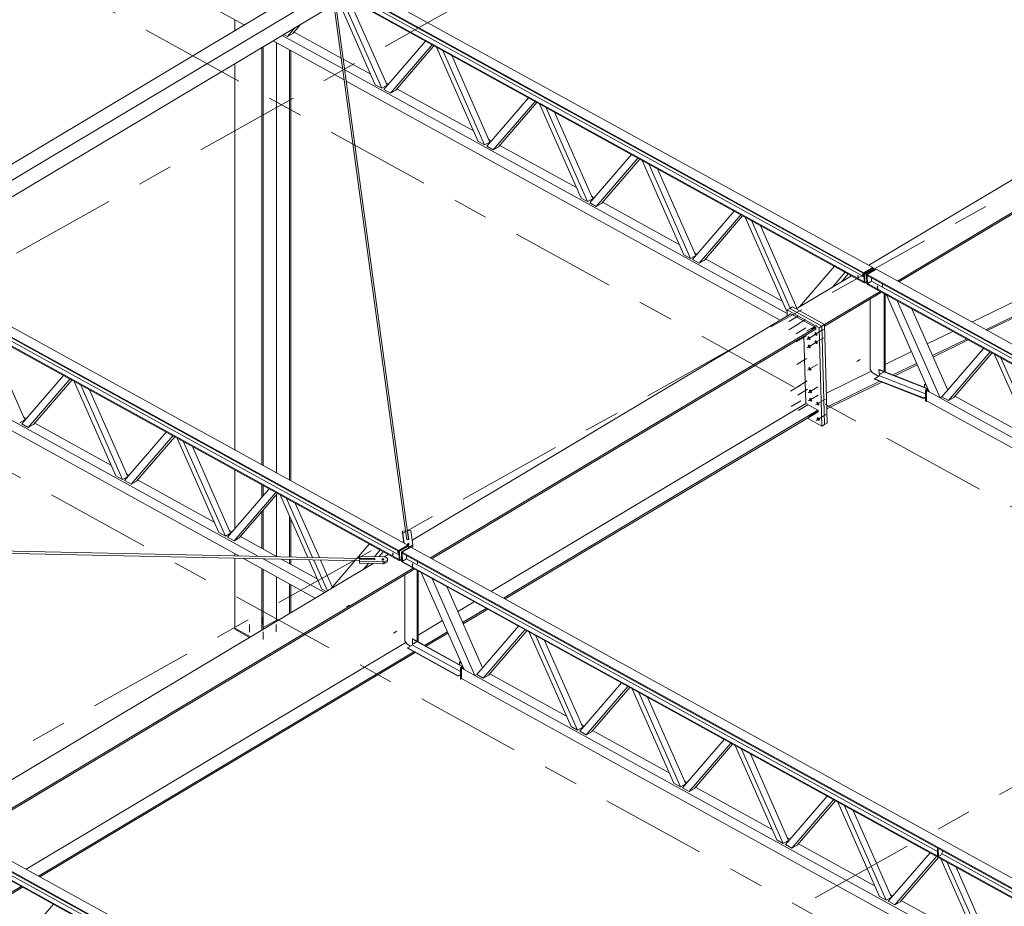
# Model space of a CAD drawing. Header units: millimetres. Extents: x -260 to 160, y -50 to 247.
# Tile 25 of 74: x -165 to -137, y 137 to 162. Entities that reach past the tile are written whole.
import ezdxf

# ---------------------------------------------------------------- set-up
doc = ezdxf.new("R2010")
doc.units = ezdxf.units.MM
for name, pattern in [('XKITLINE00', [0]), ('XKITLINE02', [4, 2, -2]), ('XKITLINE03', [6, 3, -1, 1, -1])]:
    doc.linetypes.add(name, pattern=pattern)
for name, color, linetype, lineweight in [('Element', 2, 'Continuous', 0), ('Spoina', 1, 'Continuous', 0), ('Śruba', 3, 'Continuous', 0)]:
    doc.layers.add(name, color=color, linetype=linetype, lineweight=lineweight)

msp = doc.modelspace()

# ---------------------------------------------------------------- hatches: boundary and pattern name
at = {"layer": 'Śruba'}
for points in [[(-140.836, 155.037), (-140.841, 155.038), (-140.845, 155.039), (-140.849, 155.041), (-140.852, 155.043), (-140.855, 155.045), (-140.856, 155.048), (-140.857, 155.051), (-140.857, 155.053), (-140.855, 155.056), (-140.853, 155.059), (-140.85, 155.061), (-140.846, 155.063), (-140.842, 155.064), (-140.837, 155.065), (-140.832, 155.066), (-140.827, 155.066), (-140.823, 155.065), (-140.818, 155.064), (-140.815, 155.062), (-140.811, 155.06), (-140.809, 155.057), (-140.807, 155.055), (-140.807, 155.052), (-140.807, 155.049), (-140.809, 155.046), (-140.811, 155.044), (-140.814, 155.042), (-140.818, 155.04), (-140.822, 155.038), (-140.827, 155.037), (-140.832, 155.037)], [(-140.278, 154.73), (-140.283, 154.731), (-140.287, 154.732), (-140.291, 154.733), (-140.294, 154.735), (-140.297, 154.738), (-140.298, 154.741), (-140.299, 154.743), (-140.299, 154.746), (-140.297, 154.749), (-140.295, 154.751), (-140.292, 154.754), (-140.288, 154.756), (-140.284, 154.757), (-140.279, 154.758), (-140.274, 154.758), (-140.269, 154.758), (-140.265, 154.758), (-140.26, 154.756), (-140.257, 154.755), (-140.253, 154.753), (-140.251, 154.75), (-140.249, 154.747), (-140.249, 154.745), (-140.249, 154.742), (-140.251, 154.739), (-140.253, 154.737), (-140.256, 154.734), (-140.26, 154.732), (-140.264, 154.731), (-140.269, 154.73), (-140.274, 154.73)], [(-141.99, 153.418), (-141.986, 153.408), (-141.983, 153.398), (-141.982, 153.388), (-141.983, 153.38), (-141.985, 153.372), (-141.989, 153.366), (-141.994, 153.362), (-142, 153.36), (-142.007, 153.36), (-142.014, 153.361), (-142.022, 153.365), (-142.03, 153.37), (-142.038, 153.377), (-142.045, 153.385), (-142.051, 153.395), (-142.056, 153.404), (-142.06, 153.415), (-142.062, 153.425), (-142.063, 153.434), (-142.063, 153.443), (-142.061, 153.45), (-142.057, 153.456), (-142.052, 153.46), (-142.046, 153.463), (-142.039, 153.463), (-142.032, 153.461), (-142.024, 153.458), (-142.016, 153.453), (-142.008, 153.446), (-142.001, 153.437), (-141.995, 153.428)], [(-142.186, 153.296), (-142.182, 153.286), (-142.18, 153.276), (-142.179, 153.266), (-142.179, 153.258), (-142.182, 153.25), (-142.185, 153.244), (-142.19, 153.24), (-142.196, 153.238), (-142.203, 153.237), (-142.211, 153.239), (-142.219, 153.243), (-142.227, 153.248), (-142.234, 153.255), (-142.241, 153.263), (-142.248, 153.272), (-142.253, 153.282), (-142.257, 153.292), (-142.259, 153.302), (-142.26, 153.312), (-142.259, 153.321), (-142.257, 153.328), (-142.254, 153.334), (-142.249, 153.338), (-142.243, 153.341), (-142.236, 153.341), (-142.228, 153.339), (-142.22, 153.336), (-142.212, 153.33), (-142.205, 153.323), (-142.198, 153.315), (-142.191, 153.306)], [(-141.983, 153.184), (-141.979, 153.174), (-141.977, 153.164), (-141.976, 153.155), (-141.977, 153.146), (-141.979, 153.138), (-141.982, 153.133), (-141.987, 153.128), (-141.993, 153.126), (-142, 153.126), (-142.008, 153.127), (-142.016, 153.131), (-142.024, 153.136), (-142.031, 153.143), (-142.038, 153.151), (-142.045, 153.161), (-142.05, 153.17), (-142.054, 153.181), (-142.056, 153.191), (-142.057, 153.2), (-142.057, 153.209), (-142.054, 153.216), (-142.051, 153.222), (-142.046, 153.226), (-142.04, 153.229), (-142.033, 153.229), (-142.025, 153.227), (-142.017, 153.224), (-142.009, 153.219), (-142.002, 153.212), (-141.995, 153.203), (-141.988, 153.194)], [(-142.18, 153.062), (-142.176, 153.052), (-142.174, 153.042), (-142.173, 153.032), (-142.173, 153.024), (-142.175, 153.016), (-142.179, 153.01), (-142.184, 153.006), (-142.19, 153.004), (-142.197, 153.003), (-142.204, 153.005), (-142.212, 153.009), (-142.22, 153.014), (-142.228, 153.021), (-142.235, 153.029), (-142.241, 153.038), (-142.246, 153.048), (-142.25, 153.058), (-142.253, 153.068), (-142.254, 153.078), (-142.253, 153.087), (-142.251, 153.094), (-142.247, 153.1), (-142.242, 153.104), (-142.236, 153.107), (-142.229, 153.107), (-142.222, 153.105), (-142.214, 153.102), (-142.206, 153.096), (-142.198, 153.089), (-142.191, 153.081), (-142.185, 153.072)], [(-142.163, 152.425), (-142.159, 152.415), (-142.156, 152.404), (-142.155, 152.395), (-142.156, 152.386), (-142.158, 152.379), (-142.162, 152.373), (-142.167, 152.369), (-142.173, 152.366), (-142.18, 152.366), (-142.187, 152.368), (-142.195, 152.371), (-142.203, 152.377), (-142.211, 152.383), (-142.218, 152.392), (-142.224, 152.401), (-142.229, 152.411), (-142.233, 152.421), (-142.236, 152.431), (-142.237, 152.441), (-142.236, 152.449), (-142.234, 152.457), (-142.23, 152.463), (-142.225, 152.467), (-142.219, 152.469), (-142.212, 152.47), (-142.205, 152.468), (-142.197, 152.464), (-142.189, 152.459), (-142.181, 152.452), (-142.174, 152.444), (-142.168, 152.435)], [(-140.16, 152.286), (-140.158, 152.281), (-140.157, 152.277), (-140.157, 152.272), (-140.158, 152.269), (-140.159, 152.265), (-140.16, 152.263), (-140.163, 152.261), (-140.165, 152.26), (-140.169, 152.26), (-140.172, 152.261), (-140.175, 152.262), (-140.179, 152.265), (-140.182, 152.268), (-140.185, 152.271), (-140.188, 152.275), (-140.19, 152.28), (-140.192, 152.284), (-140.192, 152.289), (-140.193, 152.293), (-140.192, 152.297), (-140.191, 152.3), (-140.189, 152.303), (-140.187, 152.305), (-140.184, 152.305), (-140.181, 152.306), (-140.178, 152.305), (-140.174, 152.303), (-140.171, 152.301), (-140.168, 152.298), (-140.165, 152.294), (-140.162, 152.29)], [(-142.146, 151.787), (-142.142, 151.777), (-142.139, 151.767), (-142.138, 151.758), (-142.139, 151.749), (-142.141, 151.741), (-142.145, 151.735), (-142.15, 151.731), (-142.156, 151.729), (-142.163, 151.729), (-142.17, 151.73), (-142.178, 151.734), (-142.186, 151.739), (-142.194, 151.746), (-142.201, 151.754), (-142.207, 151.764), (-142.212, 151.773), (-142.216, 151.784), (-142.219, 151.794), (-142.219, 151.803), (-142.219, 151.812), (-142.217, 151.819), (-142.213, 151.825), (-142.208, 151.829), (-142.202, 151.832), (-142.195, 151.832), (-142.188, 151.83), (-142.18, 151.827), (-142.172, 151.822), (-142.164, 151.815), (-142.157, 151.806), (-142.151, 151.797)], [(-138.872, 151.781), (-138.87, 151.776), (-138.869, 151.772), (-138.869, 151.768), (-138.869, 151.764), (-138.871, 151.761), (-138.872, 151.758), (-138.875, 151.756), (-138.877, 151.755), (-138.88, 151.755), (-138.884, 151.756), (-138.887, 151.758), (-138.891, 151.76), (-138.894, 151.763), (-138.897, 151.767), (-138.9, 151.771), (-138.902, 151.775), (-138.903, 151.78), (-138.904, 151.784), (-138.905, 151.788), (-138.904, 151.792), (-138.903, 151.796), (-138.901, 151.798), (-138.899, 151.8), (-138.896, 151.801), (-138.893, 151.801), (-138.89, 151.8), (-138.886, 151.799), (-138.883, 151.796), (-138.88, 151.793), (-138.877, 151.789), (-138.874, 151.785)], [(-142.139, 151.553), (-142.135, 151.543), (-142.133, 151.533), (-142.132, 151.524), (-142.133, 151.515), (-142.135, 151.508), (-142.138, 151.502), (-142.143, 151.497), (-142.149, 151.495), (-142.156, 151.495), (-142.164, 151.496), (-142.172, 151.5), (-142.18, 151.505), (-142.187, 151.512), (-142.194, 151.52), (-142.201, 151.53), (-142.206, 151.54), (-142.21, 151.55), (-142.212, 151.56), (-142.213, 151.569), (-142.213, 151.578), (-142.21, 151.585), (-142.207, 151.591), (-142.202, 151.595), (-142.196, 151.598), (-142.189, 151.598), (-142.181, 151.597), (-142.173, 151.593), (-142.166, 151.588), (-142.158, 151.581), (-142.151, 151.572), (-142.144, 151.563)], [(-141.936, 151.442), (-141.933, 151.431), (-141.93, 151.421), (-141.929, 151.412), (-141.93, 151.403), (-141.932, 151.396), (-141.935, 151.39), (-141.94, 151.386), (-141.946, 151.383), (-141.953, 151.383), (-141.961, 151.385), (-141.969, 151.388), (-141.977, 151.393), (-141.984, 151.4), (-141.992, 151.409), (-141.998, 151.418), (-142.003, 151.428), (-142.007, 151.438), (-142.009, 151.448), (-142.01, 151.457), (-142.01, 151.466), (-142.008, 151.474), (-142.004, 151.479), (-141.999, 151.484), (-141.993, 151.486), (-141.986, 151.486), (-141.978, 151.485), (-141.971, 151.481), (-141.963, 151.476), (-141.955, 151.469), (-141.948, 151.461), (-141.942, 151.451)], [(-141.925, 151.003), (-141.921, 150.993), (-141.918, 150.983), (-141.917, 150.973), (-141.918, 150.965), (-141.92, 150.957), (-141.924, 150.951), (-141.929, 150.947), (-141.935, 150.945), (-141.942, 150.944), (-141.949, 150.946), (-141.957, 150.95), (-141.965, 150.955), (-141.973, 150.962), (-141.98, 150.97), (-141.986, 150.979), (-141.991, 150.989), (-141.995, 150.999), (-141.998, 151.009), (-141.998, 151.019), (-141.998, 151.028), (-141.996, 151.035), (-141.992, 151.041), (-141.987, 151.045), (-141.981, 151.047), (-141.974, 151.048), (-141.967, 151.046), (-141.959, 151.043), (-141.951, 151.037), (-141.943, 151.03), (-141.936, 151.022), (-141.93, 151.013)], [(-153.598, 147.425), (-153.605, 147.426), (-153.612, 147.428), (-153.618, 147.431), (-153.623, 147.434), (-153.627, 147.438), (-153.629, 147.442), (-153.63, 147.447), (-153.63, 147.451), (-153.627, 147.455), (-153.624, 147.459), (-153.619, 147.463), (-153.613, 147.466), (-153.607, 147.468), (-153.599, 147.47), (-153.592, 147.47), (-153.584, 147.47), (-153.577, 147.469), (-153.57, 147.467), (-153.564, 147.464), (-153.559, 147.461), (-153.555, 147.457), (-153.553, 147.453), (-153.552, 147.449), (-153.552, 147.444), (-153.554, 147.44), (-153.558, 147.436), (-153.563, 147.433), (-153.569, 147.43), (-153.575, 147.427), (-153.583, 147.426), (-153.59, 147.425)], [(-154.321, 146.991), (-154.328, 146.992), (-154.335, 146.994), (-154.341, 146.996), (-154.346, 147), (-154.349, 147.003), (-154.352, 147.008), (-154.353, 147.012), (-154.352, 147.016), (-154.35, 147.021), (-154.346, 147.025), (-154.342, 147.028), (-154.336, 147.031), (-154.329, 147.033), (-154.322, 147.035), (-154.314, 147.036), (-154.306, 147.035), (-154.299, 147.034), (-154.292, 147.032), (-154.286, 147.03), (-154.281, 147.026), (-154.277, 147.023), (-154.275, 147.018), (-154.274, 147.014), (-154.275, 147.01), (-154.277, 147.005), (-154.28, 147.001), (-154.285, 146.998), (-154.291, 146.995), (-154.298, 146.993), (-154.305, 146.991), (-154.313, 146.99)], [(-154.037, 147.155), (-154.041, 147.156), (-154.046, 147.157), (-154.05, 147.159), (-154.053, 147.161), (-154.055, 147.163), (-154.057, 147.166), (-154.057, 147.168), (-154.057, 147.171), (-154.055, 147.174), (-154.053, 147.177), (-154.05, 147.179), (-154.046, 147.181), (-154.042, 147.182), (-154.037, 147.183), (-154.033, 147.183), (-154.028, 147.183), (-154.023, 147.183), (-154.019, 147.181), (-154.015, 147.18), (-154.012, 147.178), (-154.009, 147.175), (-154.008, 147.173), (-154.007, 147.17), (-154.008, 147.167), (-154.009, 147.164), (-154.011, 147.162), (-154.014, 147.159), (-154.018, 147.158), (-154.022, 147.156), (-154.027, 147.155), (-154.032, 147.155)], [(-153.479, 146.848), (-153.483, 146.848), (-153.488, 146.85), (-153.492, 146.851), (-153.495, 146.853), (-153.497, 146.856), (-153.499, 146.858), (-153.499, 146.861), (-153.499, 146.864), (-153.497, 146.867), (-153.495, 146.869), (-153.492, 146.871), (-153.488, 146.873), (-153.484, 146.875), (-153.479, 146.876), (-153.475, 146.876), (-153.47, 146.876), (-153.465, 146.875), (-153.461, 146.874), (-153.457, 146.872), (-153.454, 146.87), (-153.451, 146.868), (-153.45, 146.865), (-153.449, 146.862), (-153.45, 146.86), (-153.451, 146.857), (-153.453, 146.854), (-153.456, 146.852), (-153.46, 146.85), (-153.464, 146.849), (-153.469, 146.848), (-153.474, 146.847)], [(-153.411, 144.636), (-153.409, 144.632), (-153.408, 144.627), (-153.408, 144.623), (-153.409, 144.619), (-153.41, 144.616), (-153.411, 144.613), (-153.414, 144.612), (-153.416, 144.611), (-153.42, 144.61), (-153.423, 144.611), (-153.426, 144.613), (-153.43, 144.615), (-153.433, 144.618), (-153.436, 144.622), (-153.439, 144.626), (-153.441, 144.631), (-153.443, 144.635), (-153.443, 144.639), (-153.444, 144.644), (-153.443, 144.647), (-153.442, 144.651), (-153.44, 144.653), (-153.438, 144.655), (-153.435, 144.656), (-153.432, 144.656), (-153.429, 144.655), (-153.425, 144.654), (-153.422, 144.651), (-153.419, 144.648), (-153.416, 144.645), (-153.413, 144.641)], [(-152.072, 143.899), (-152.07, 143.894), (-152.07, 143.89), (-152.069, 143.886), (-152.07, 143.882), (-152.071, 143.879), (-152.073, 143.876), (-152.075, 143.874), (-152.078, 143.873), (-152.081, 143.873), (-152.084, 143.874), (-152.088, 143.875), (-152.091, 143.878), (-152.094, 143.881), (-152.097, 143.885), (-152.1, 143.889), (-152.102, 143.893), (-152.104, 143.898), (-152.105, 143.902), (-152.105, 143.906), (-152.104, 143.91), (-152.103, 143.913), (-152.102, 143.916), (-152.099, 143.918), (-152.097, 143.919), (-152.093, 143.919), (-152.09, 143.918), (-152.087, 143.916), (-152.083, 143.914), (-152.08, 143.911), (-152.077, 143.907), (-152.074, 143.903)]]:
    msp.add_hatch(color=256, dxfattribs=at).paths.add_polyline_path(points, flags=17)

# ---------------------------------------------------------------- linework, layer by layer
at = {"layer": 'Element', "linetype": 'XKITLINE00', "lineweight": 0}
for p, q in [((-170.755, 172.01), (-140.41, 155.297)), ((-140.661, 155.147), (-171.006, 171.859)), ((-140.66, 155.124), (-171.005, 171.836)), ((-140.654, 154.89), (-170.999, 171.602)), ((-140.653, 154.866), (-170.998, 171.579)), ((-183.955, 164.127), (-153.61, 147.415)), ((-153.861, 147.265), (-184.206, 163.977)), ((-153.86, 147.241), (-184.206, 163.954)), ((-153.854, 147.008), (-184.199, 163.72)), ((-153.854, 146.984), (-184.199, 163.697)), ((-168.696, 155.942), (-156.32, 163.333)), ((-160.397, 163.362), (-158.251, 162.18)), ((-155.724, 163.326), (-140.658, 155.029)), ((-168.29, 155.719), (-155.914, 163.109)), ((-154.346, 160.382), (-155.479, 162.945)), ((-153.583, 147.582), (-155.668, 162.884)), ((-154.531, 160.484), (-155.569, 162.832)), ((-155.281, 162.923), (-154.195, 160.467)), ((-155.901, 162.641), (-168.066, 155.377)), ((-153.674, 147.823), (-155.692, 162.637)), ((-140.521, 155.359), (-128.382, 162.612)), ((-139.71, 154.912), (-126.998, 162.507)), ((-139.668, 154.889), (-126.957, 162.484)), ((-158.513, 162.023), (-158.513, 162.324)), ((-157.021, 161.855), (-156.811, 162.098)), ((-156.651, 162.194), (-156.87, 161.94)), ((-157.172, 161.883), (-155.461, 160.94)), ((-157.123, 161.912), (-157.021, 161.855)), ((-156.87, 161.94), (-157.021, 161.855)), ((-156.837, 161.978), (-155.502, 161.242)), ((-157.753, 149.697), (-157.753, 161.536)), ((-157.711, 149.674), (-157.711, 161.561)), ((-157.431, 161.728), (-155.417, 160.619)), ((-157.333, 149.465), (-157.333, 161.674)), ((-154.285, 160.348), (-153.101, 161.722)), ((-154.1, 160.247), (-152.917, 161.62)), ((-152.864, 161.591), (-153.95, 160.331)), ((-151.61, 158.875), (-152.794, 161.553)), ((-156.964, 149.263), (-156.964, 161.471)), ((-156.923, 149.24), (-156.923, 161.448)), ((-151.426, 158.774), (-152.61, 161.451)), ((-152.361, 161.314), (-151.275, 158.858)), ((-158.513, 150.116), (-158.513, 161.082)), ((-155.44, 161.208), (-154.661, 160.779)), ((-155.399, 160.906), (-142.838, 153.988)), ((-155.355, 160.585), (-143.04, 153.803)), ((-154.346, 160.382), (-154.531, 160.484)), ((-154.195, 160.467), (-154.346, 160.382)), ((-154.228, 160.541), (-154.154, 160.5)), ((-154.1, 160.247), (-154.285, 160.348)), ((-153.95, 160.331), (-154.1, 160.247)), ((-153.917, 160.369), (-151.741, 159.171)), ((-151.365, 158.74), (-150.181, 160.114)), ((-151.18, 158.639), (-149.996, 160.012)), ((-149.943, 159.983), (-151.029, 158.723)), ((-148.69, 157.267), (-149.874, 159.945)), ((-148.506, 157.166), (-149.69, 159.843)), ((-149.441, 159.706), (-148.355, 157.25)), ((-151.426, 158.774), (-151.61, 158.875)), ((-151.275, 158.858), (-151.426, 158.774)), ((-151.18, 158.639), (-151.365, 158.74)), ((-151.308, 158.932), (-151.234, 158.892)), ((-150.997, 158.761), (-148.821, 157.563)), ((-137.595, 153.747), (-127.287, 158.773)), ((-151.029, 158.723), (-151.18, 158.639)), ((-148.445, 157.132), (-147.261, 158.505)), ((-137.204, 153.532), (-126.896, 158.558)), ((-137.159, 153.507), (-126.898, 158.509)), ((-148.26, 157.03), (-147.076, 158.404)), ((-147.023, 158.375), (-148.109, 157.115)), ((-145.77, 155.659), (-146.954, 158.336)), ((-145.586, 155.557), (-146.77, 158.235)), ((-146.521, 158.098), (-145.435, 155.642)), ((-148.506, 157.166), (-148.69, 157.267)), ((-148.355, 157.25), (-148.506, 157.166)), ((-148.26, 157.03), (-148.445, 157.132)), ((-148.388, 157.324), (-148.314, 157.283)), ((-148.109, 157.115), (-148.26, 157.03)), ((-148.077, 157.153), (-145.901, 155.954)), ((-145.524, 155.524), (-144.34, 156.897)), ((-145.34, 155.422), (-144.156, 156.795)), ((-144.103, 156.766), (-145.189, 155.507)), ((-142.85, 154.051), (-144.034, 156.728)), ((-142.752, 154.145), (-143.849, 156.627)), ((-142.562, 154.14), (-143.601, 156.49)), ((-145.586, 155.557), (-145.77, 155.659)), ((-145.467, 155.716), (-145.394, 155.675)), ((-168.894, 155.427), (-153.858, 147.147)), ((-145.435, 155.642), (-145.586, 155.557)), ((-145.34, 155.422), (-145.524, 155.524)), ((-145.189, 155.507), (-145.34, 155.422)), ((-145.156, 155.544), (-142.981, 154.346)), ((-141.499, 155.332), (-142.491, 154.182)), ((-141.192, 155.163), (-141.556, 154.74)), ((-141.499, 155.332), (-141.192, 155.163)), ((-141.499, 155.332), (-141.499, 155.332)), ((-141.288, 154.901), (-141.104, 155.115)), ((-141.192, 155.163), (-141.192, 155.163)), ((-140.41, 155.297), (-140.661, 155.147)), ((-140.661, 155.138), (-140.409, 155.288)), ((-140.661, 155.147), (-140.66, 155.124)), ((-140.653, 154.875), (-140.661, 155.138)), ((-140.64, 155.127), (-140.661, 155.138)), ((-140.389, 155.277), (-140.64, 155.127)), ((-140.633, 154.864), (-140.64, 155.127)), ((-140.59, 155.099), (-140.338, 155.249)), ((-140.57, 155.097), (-140.318, 155.247)), ((-140.409, 155.288), (-140.41, 155.297)), ((-140.409, 155.288), (-140.389, 155.277)), ((-140.387, 155.22), (-140.389, 155.277)), ((-140.338, 155.249), (-140.326, 155.242)), ((-140.318, 155.247), (-109.973, 138.535)), ((-142.586, 154.125), (-141.013, 155.065)), ((-140.653, 154.866), (-140.654, 154.89)), ((-140.633, 154.864), (-140.653, 154.875)), ((-140.646, 154.871), (-140.653, 154.866)), ((-140.584, 154.893), (-140.633, 154.864)), ((-140.582, 154.836), (-140.59, 155.099)), ((-140.59, 155.099), (-140.569, 155.088)), ((-140.582, 154.836), (-140.562, 154.825)), ((-110.224, 138.384), (-140.57, 155.097)), ((-140.57, 155.097), (-140.569, 155.073)), ((-140.562, 154.825), (-140.569, 155.088)), ((-110.224, 138.361), (-140.569, 155.073)), ((-140.443, 154.911), (-140.563, 154.839)), ((-110.217, 138.127), (-140.563, 154.839)), ((-140.563, 154.839), (-140.562, 154.816)), ((-140.446, 155.006), (-140.443, 154.911)), ((-140.443, 154.911), (-125.403, 146.627)), ((-141.777, 153.677), (-140.202, 154.618)), ((-141.776, 153.63), (-140.16, 154.595)), ((-110.217, 138.104), (-140.562, 154.816)), ((-140.09, 152.346), (-140.09, 154.556)), ((-140.48, 154.404), (-140.48, 152.402)), ((-140.06, 152.335), (-140.06, 154.539)), ((-140.024, 154.519), (-139.716, 154.35)), ((-140.023, 154.519), (-140.024, 154.519)), ((-140.024, 154.519), (-138.807, 151.768)), ((-139.716, 154.35), (-138.5, 151.599)), ((-139.716, 154.35), (-139.716, 154.35)), ((-170.372, 154), (-157.844, 147.1)), ((-153.488, 147.558), (-142.738, 153.983)), ((-142.84, 154.045), (-142.85, 154.051)), ((-142.765, 154.137), (-142.841, 154.092)), ((-142.841, 154.092), (-141.928, 153.589)), ((-142.841, 154.092), (-142.836, 153.925)), ((-142.765, 154.137), (-142.69, 154.182)), ((-142.765, 154.137), (-141.852, 153.634)), ((-142.765, 154.137), (-141.852, 153.634)), ((-142.738, 153.983), (-142.028, 153.592)), ((-142.69, 154.182), (-141.777, 153.679)), ((-138.283, 151.819), (-139.302, 154.122)), ((-170.63, 153.845), (-158.405, 147.112)), ((-165.561, 153.432), (-164.475, 150.976)), ((-152.961, 147.058), (-142.028, 153.592)), ((-152.919, 147.035), (-142.026, 153.546)), ((-142.026, 153.546), (-142.028, 153.592)), ((-141.928, 153.589), (-141.852, 153.634)), ((-141.853, 150.794), (-141.928, 153.589)), ((-141.852, 153.634), (-141.777, 153.679)), ((-141.777, 150.839), (-141.852, 153.634)), ((-141.852, 153.634), (-141.777, 150.839)), ((-141.777, 153.679), (-141.702, 150.884)), ((-138.863, 153.129), (-138.139, 153.482)), ((-142.312, 151.439), (-142.363, 153.344)), ((-138.715, 152.796), (-137.749, 153.267)), ((-138.698, 152.756), (-137.703, 153.241)), ((-140.06, 152.546), (-139.312, 152.91)), ((-138.449, 151.627), (-137.265, 153.001)), ((-138.265, 151.525), (-137.081, 152.899)), ((-137.028, 152.87), (-138.114, 151.61)), ((-135.775, 150.154), (-136.959, 152.832)), ((-135.59, 150.053), (-136.774, 152.73)), ((-141.725, 151.734), (-140.453, 152.354)), ((-140.48, 152.402), (-140.43, 152.314)), ((-140.43, 152.314), (-140.235, 152.207)), ((-140.228, 152.401), (-140.235, 152.396)), ((-140.235, 152.396), (-138.86, 151.858)), ((-140.235, 152.396), (-140.216, 152.218)), ((-140.228, 152.401), (-138.853, 151.862)), ((-139.838, 152.248), (-139.165, 152.577)), ((-139.784, 152.227), (-139.147, 152.537)), ((-164.565, 150.858), (-163.381, 152.231)), ((-164.381, 150.756), (-163.197, 152.13)), ((-163.144, 152.101), (-164.23, 150.841)), ((-161.89, 149.385), (-163.074, 152.063)), ((-141.714, 151.334), (-140.206, 152.069)), ((-141.713, 151.287), (-140.152, 152.047)), ((-140.216, 152.218), (-140.359, 152.138)), ((-138.971, 151.594), (-140.359, 152.138)), ((-140.359, 152.138), (-140.358, 152.128)), ((-138.97, 151.584), (-140.358, 152.128)), ((-140.216, 152.218), (-138.914, 151.708)), ((-161.706, 149.283), (-162.89, 151.961)), ((-162.641, 151.824), (-161.555, 149.368)), ((-138.943, 151.981), (-138.912, 151.998)), ((-138.888, 151.95), (-138.943, 151.981)), ((-138.943, 151.981), (-138.943, 151.897)), ((-138.914, 151.828), (-138.849, 151.864)), ((-138.914, 151.501), (-138.914, 151.828)), ((-138.914, 151.828), (-138.898, 151.819)), ((-138.912, 151.998), (-138.907, 151.995)), ((-138.898, 151.819), (-138.843, 151.85)), ((-138.898, 151.819), (-138.898, 151.493)), ((-138.838, 151.838), (-138.886, 151.812)), ((-138.886, 151.812), (-138.807, 151.768)), ((-138.886, 151.812), (-138.886, 151.515)), ((-138.5, 151.599), (-138.807, 151.768)), ((-138.971, 151.594), (-138.914, 151.626)), ((-138.97, 151.584), (-138.971, 151.594)), ((-138.914, 151.616), (-138.97, 151.584)), ((-138.898, 151.493), (-138.914, 151.501)), ((-138.898, 151.493), (-138.872, 151.507)), ((-138.886, 151.515), (-112.604, 137.04)), ((-138.519, 151.61), (-112.401, 137.225)), ((-138.5, 151.599), (-138.449, 151.627)), ((-138.265, 151.525), (-138.449, 151.627)), ((-138.114, 151.61), (-138.265, 151.525)), ((-138.081, 151.648), (-135.905, 150.45)), ((-151.235, 146.107), (-142.312, 151.439)), ((-150.887, 145.916), (-141.965, 151.248)), ((-150.846, 145.893), (-141.963, 151.201)), ((-142.312, 151.439), (-141.965, 151.248)), ((-141.965, 151.248), (-141.963, 151.201)), ((-164.475, 150.976), (-164.626, 150.892)), ((-164.508, 151.05), (-164.434, 151.009)), ((-142.264, 151.021), (-141.853, 150.794)), ((-164.381, 150.756), (-164.565, 150.858)), ((-164.23, 150.841), (-164.381, 150.756)), ((-164.197, 150.879), (-162.021, 149.68)), ((-141.853, 150.794), (-141.777, 150.839)), ((-141.777, 150.839), (-141.702, 150.884)), ((-161.645, 149.25), (-160.461, 150.623)), ((-161.46, 149.148), (-160.276, 150.522)), ((-160.224, 150.492), (-161.31, 149.233)), ((-158.97, 147.777), (-160.154, 150.454)), ((-158.786, 147.675), (-159.97, 150.353)), ((-159.721, 150.216), (-158.635, 147.76)), ((-158.513, 147.886), (-158.513, 149.551)), ((-161.706, 149.283), (-161.89, 149.385)), ((-161.555, 149.368), (-161.706, 149.283)), ((-161.46, 149.148), (-161.645, 149.25)), ((-161.588, 149.442), (-161.514, 149.401)), ((-161.31, 149.233), (-161.46, 149.148)), ((-161.277, 149.27), (-159.101, 148.072)), ((-158.725, 147.641), (-157.541, 149.015)), ((-157.753, 148.769), (-157.753, 149.132)), ((-157.711, 148.817), (-157.711, 149.109)), ((-158.54, 147.54), (-157.356, 148.913)), ((-157.303, 148.884), (-158.389, 147.624)), ((-157.333, 147.098), (-157.333, 148.85)), ((-156.449, 147.071), (-157.234, 148.846)), ((-156.308, 147.068), (-157.05, 148.744)), ((-157.711, 147.307), (-157.711, 148.411)), ((-156.118, 147.064), (-156.801, 148.607)), ((-157.753, 147.33), (-157.753, 148.363)), ((-156.964, 147.082), (-156.964, 148.236)), ((-156.923, 147.081), (-156.923, 148.142)), ((-181.337, 147.6), (-154.544, 147.03)), ((-158.786, 147.675), (-158.97, 147.777)), ((-158.635, 147.76), (-158.786, 147.675)), ((-158.54, 147.54), (-158.725, 147.641)), ((-158.668, 147.834), (-158.594, 147.793)), ((-158.389, 147.624), (-158.54, 147.54)), ((-158.357, 147.662), (-157.316, 147.089)), ((-153.76, 147.817), (-153.671, 147.823)), ((-153.759, 147.771), (-153.76, 147.817)), ((-153.713, 147.472), (-153.76, 147.817)), ((-153.718, 147.475), (-153.759, 147.771)), ((-153.671, 147.823), (-153.637, 147.578)), ((-153.637, 147.578), (-153.581, 147.582)), ((-153.614, 147.827), (-153.525, 147.832)), ((-153.613, 147.8), (-153.614, 147.827)), ((-153.581, 147.582), (-153.614, 147.827)), ((-153.525, 147.832), (-153.469, 147.425)), ((-180.912, 147.52), (-154.979, 146.968)), ((-155.052, 147.041), (-154.7, 147.45)), ((-154.7, 147.45), (-154.392, 147.281)), ((-154.7, 147.45), (-154.699, 147.45)), ((-154.557, 147.09), (-154.392, 147.281)), ((-154.392, 147.281), (-154.392, 147.281)), ((-153.61, 147.415), (-153.861, 147.265)), ((-153.861, 147.256), (-153.61, 147.406)), ((-153.589, 147.395), (-153.841, 147.245)), ((-153.79, 147.217), (-153.539, 147.367)), ((-153.77, 147.215), (-153.519, 147.365)), ((-153.61, 147.406), (-153.61, 147.415)), ((-153.61, 147.406), (-153.589, 147.395)), ((-153.588, 147.338), (-153.589, 147.395)), ((-153.535, 147.379), (-153.589, 147.376)), ((-153.539, 147.367), (-153.526, 147.36)), ((-153.469, 147.425), (-153.535, 147.379)), ((-153.535, 147.365), (-153.535, 147.379)), ((-153.519, 147.365), (-123.173, 130.652)), ((-153.501, 147.355), (-153.468, 147.378)), ((-153.468, 147.378), (-153.469, 147.425)), ((-158.513, 147.115), (-158.513, 147.172)), ((-158.513, 145.065), (-158.513, 147.043)), ((-158.27, 147.038), (-156.234, 145.917)), ((-157.709, 147.026), (-155.975, 146.071)), ((-157.182, 147.015), (-156.181, 146.464)), ((-156.964, 146.895), (-156.964, 147.01)), ((-156.923, 146.873), (-156.923, 147.009)), ((-156.05, 146.168), (-156.417, 146.999)), ((-155.89, 146.122), (-156.276, 146.996)), ((-154.981, 146.955), (-154.975, 147.007)), ((-154.975, 147.007), (-154.547, 146.997)), ((-154.97, 147.048), (-154.964, 147.099)), ((-154.97, 147.039), (-154.97, 147.048)), ((-154.543, 147.038), (-154.97, 147.048)), ((-154.964, 147.099), (-154.251, 147.084)), ((-154.547, 146.997), (-154.543, 147.038)), ((-154.546, 147.01), (-154.545, 147.024)), ((-154.546, 147.006), (-154.546, 147.01)), ((-154.545, 147.024), (-154.544, 147.03)), ((-154.544, 147.03), (-154.544, 147.03)), ((-154.429, 147.087), (-154.304, 147.232)), ((-154.281, 147.084), (-154.163, 147.155)), ((-154.251, 147.084), (-154.185, 147.041)), ((-154.185, 147.041), (-154.192, 146.98)), ((-154.184, 146.994), (-154.185, 147.041)), ((-153.861, 147.265), (-153.86, 147.241)), ((-153.854, 146.993), (-153.861, 147.256)), ((-153.841, 147.245), (-153.861, 147.256)), ((-153.854, 146.984), (-153.854, 147.008)), ((-153.833, 146.982), (-153.841, 147.245)), ((-153.784, 147.011), (-153.833, 146.982)), ((-153.783, 146.954), (-153.79, 147.217)), ((-153.79, 147.217), (-153.77, 147.206)), ((-123.425, 130.502), (-153.77, 147.215)), ((-153.77, 147.215), (-153.769, 147.191)), ((-153.762, 146.943), (-153.77, 147.206)), ((-123.424, 130.479), (-153.769, 147.191)), ((-153.643, 147.029), (-153.763, 146.957)), ((-153.646, 147.123), (-153.643, 147.029)), ((-153.643, 147.029), (-138.573, 138.728)), ((-166.871, 139.559), (-154.589, 146.9)), ((-166.161, 139.168), (-153.453, 146.763)), ((-166.119, 139.145), (-153.411, 146.741)), ((-157.753, 145.009), (-157.753, 146.753)), ((-157.711, 145.034), (-157.711, 146.73)), ((-155.75, 146.231), (-156.086, 146.992)), ((-155.795, 146.179), (-155.113, 146.971)), ((-154.98, 146.909), (-154.981, 146.955)), ((-154.269, 146.94), (-154.981, 146.955)), ((-154.267, 146.893), (-154.98, 146.909)), ((-154.86, 146.738), (-154.718, 146.903)), ((-154.592, 146.898), (-154.59, 146.9)), ((-154.192, 146.98), (-154.269, 146.94)), ((-154.267, 146.893), (-154.269, 146.94)), ((-154.267, 146.893), (-154.191, 146.933)), ((-154.191, 146.933), (-154.192, 146.98)), ((-154.191, 146.933), (-154.184, 146.994)), ((-153.833, 146.982), (-153.854, 146.993)), ((-153.846, 146.989), (-153.854, 146.984)), ((-153.783, 146.954), (-153.762, 146.943)), ((-123.418, 130.245), (-153.763, 146.957)), ((-153.763, 146.957), (-153.762, 146.934)), ((-123.417, 130.221), (-153.762, 146.934)), ((-157.333, 145.291), (-157.333, 146.522)), ((-153.688, 146.575), (-153.688, 144.703)), ((-153.341, 144.684), (-153.341, 146.702)), ((-153.311, 144.667), (-153.311, 146.685)), ((-153.224, 146.637), (-152.917, 146.467)), ((-153.223, 146.637), (-153.224, 146.637)), ((-153.224, 146.637), (-152.007, 143.886)), ((-152.917, 146.467), (-152.916, 146.468)), ((-152.917, 146.467), (-151.7, 143.717)), ((-156.964, 145.48), (-156.964, 146.319)), ((-156.923, 145.505), (-156.923, 146.296)), ((-155.927, 146.1), (-156.05, 146.168)), ((-151.484, 143.937), (-152.502, 146.24)), ((-152.191, 145.536), (-151.727, 145.813)), ((-152.051, 145.22), (-151.379, 145.622)), ((-152.035, 145.183), (-151.338, 145.599)), ((-158.519, 145.091), (-158.513, 145.094)), ((-158.519, 145.031), (-158.519, 145.091)), ((-158.519, 145.091), (-158.513, 145.088)), ((-158.513, 145.065), (-158.068, 144.82)), ((-157.711, 145.079), (-157.333, 145.291)), ((-157.333, 145.291), (-157.306, 145.276)), ((-153.311, 144.867), (-152.623, 145.278)), ((-151.65, 143.745), (-150.466, 145.118)), ((-158.101, 144.801), (-158.519, 145.031)), ((-153.137, 144.571), (-152.483, 144.962)), ((-153.095, 144.549), (-152.467, 144.924)), ((-151.465, 143.643), (-150.281, 145.017)), ((-150.228, 144.988), (-151.314, 143.728)), ((-148.975, 142.272), (-150.159, 144.949)), ((-148.791, 142.17), (-149.975, 144.848)), ((-164.437, 138.218), (-153.662, 144.657)), ((-153.688, 144.703), (-153.637, 144.615)), ((-153.637, 144.615), (-153.526, 144.554)), ((-153.477, 144.581), (-153.62, 144.501)), ((-152.18, 143.707), (-153.62, 144.501)), ((-153.62, 144.501), (-153.62, 144.492)), ((-152.18, 143.699), (-153.62, 144.492)), ((-153.469, 144.755), (-153.477, 144.75)), ((-153.477, 144.75), (-152.065, 143.973)), ((-153.477, 144.75), (-153.477, 144.581)), ((-153.477, 144.581), (-152.114, 143.831)), ((-153.469, 144.755), (-152.058, 143.977)), ((-149.726, 144.711), (-148.64, 142.255)), ((-164.089, 138.027), (-153.438, 144.392)), ((-164.048, 138.004), (-153.396, 144.369)), ((-152.143, 144.098), (-152.113, 144.115)), ((-152.088, 144.068), (-152.143, 144.098)), ((-152.143, 144.098), (-152.143, 144.024)), ((-152.114, 143.946), (-152.05, 143.982)), ((-152.114, 143.619), (-152.114, 143.946)), ((-152.114, 143.946), (-152.099, 143.937)), ((-152.113, 144.115), (-152.107, 144.112)), ((-152.099, 143.937), (-152.044, 143.968)), ((-152.099, 143.937), (-152.099, 143.611)), ((-152.038, 143.956), (-152.086, 143.929)), ((-152.086, 143.929), (-152.007, 143.886)), ((-152.086, 143.929), (-152.086, 143.632)), ((-152.18, 143.707), (-152.114, 143.744)), ((-152.114, 143.735), (-152.18, 143.699)), ((-152.18, 143.699), (-152.18, 143.707)), ((-151.7, 143.717), (-152.007, 143.886)), ((-151.719, 143.727), (-125.539, 129.309)), ((-151.7, 143.717), (-151.65, 143.745)), ((-151.465, 143.643), (-151.65, 143.745)), ((-151.314, 143.728), (-151.465, 143.643)), ((-151.282, 143.766), (-149.106, 142.567)), ((-152.099, 143.611), (-152.114, 143.619)), ((-152.099, 143.611), (-152.073, 143.625)), ((-152.086, 143.632), (-125.797, 129.154)), ((-148.729, 142.137), (-147.545, 143.51)), ((-148.545, 142.035), (-147.361, 143.408)), ((-147.308, 143.379), (-148.394, 142.12)), ((-146.055, 140.664), (-147.239, 143.341)), ((-145.87, 140.562), (-147.054, 143.24)), ((-146.806, 143.103), (-145.72, 140.647)), ((-148.791, 142.17), (-148.975, 142.272)), ((-148.64, 142.255), (-148.791, 142.17)), ((-148.672, 142.329), (-148.599, 142.288)), ((-148.545, 142.035), (-148.729, 142.137)), ((-148.394, 142.12), (-148.545, 142.035)), ((-148.361, 142.157), (-146.186, 140.959)), ((-145.809, 140.528), (-144.625, 141.902)), ((-145.625, 140.427), (-144.441, 141.8)), ((-144.388, 141.771), (-145.474, 140.511)), ((-143.135, 139.055), (-144.319, 141.733)), ((-142.95, 138.954), (-144.134, 141.631)), ((-143.885, 141.494), (-142.799, 139.038)), ((-145.87, 140.562), (-146.055, 140.664)), ((-145.72, 140.647), (-145.87, 140.562)), ((-145.752, 140.72), (-145.679, 140.68)), ((-145.625, 140.427), (-145.809, 140.528)), ((-145.474, 140.511), (-145.625, 140.427)), ((-145.441, 140.549), (-143.265, 139.351)), ((-142.889, 138.92), (-141.705, 140.293)), ((-142.705, 138.818), (-141.521, 140.192)), ((-141.468, 140.163), (-142.554, 138.903)), ((-140.215, 137.447), (-141.399, 140.125)), ((-140.03, 137.345), (-141.214, 140.023)), ((-140.965, 139.886), (-139.879, 137.43)), ((-166.719, 139.475), (-136.373, 122.762)), ((-136.625, 122.612), (-166.97, 139.325)), ((-136.624, 122.589), (-166.969, 139.301)), ((-136.618, 122.355), (-166.963, 139.067)), ((-166.844, 139.139), (-151.803, 130.855)), ((-142.95, 138.954), (-143.135, 139.055)), ((-142.799, 139.038), (-142.95, 138.954)), ((-142.705, 138.818), (-142.889, 138.92)), ((-142.832, 139.112), (-142.758, 139.072)), ((-142.554, 138.903), (-142.705, 138.818)), ((-142.521, 138.941), (-140.345, 137.742)), ((-166.653, 138.874), (-136.617, 122.332)), ((-139.969, 137.312), (-138.785, 138.685)), ((-138.569, 138.592), (-138.575, 138.823)), ((-138.555, 138.812), (-138.549, 138.581)), ((-138.549, 138.581), (-138.481, 138.622)), ((-138.481, 138.622), (-138.432, 138.71)), ((-138.457, 138.665), (-123.421, 130.384)), ((-138.432, 138.71), (-138.433, 138.745)), ((-139.784, 137.21), (-138.6, 138.584)), ((-138.548, 138.555), (-139.634, 137.295)), ((-138.569, 138.592), (-138.549, 138.581)), ((-137.294, 135.839), (-138.478, 138.516)), ((-137.11, 135.737), (-138.294, 138.415)), ((-138.045, 138.278), (-136.959, 135.822)), ((-165.252, 137.332), (-164.581, 137.733)), ((-165.235, 137.294), (-164.54, 137.71)), ((-139.912, 137.504), (-139.838, 137.463)), ((-164.85, 135.855), (-163.666, 137.228)), ((-140.03, 137.345), (-140.215, 137.447)), ((-139.879, 137.43), (-140.03, 137.345)), ((-139.784, 137.21), (-139.969, 137.312)), ((-139.634, 137.295), (-139.784, 137.21)), ((-139.601, 137.333), (-137.425, 136.134))]:
    msp.add_line(p, q, dxfattribs=at)
at = {"layer": 'Spoina', "linetype": 'XKITLINE03', "lineweight": 0}
for p, q in [((-232.756, 117.572), (-108.044, 187.465)), ((-220.074, 110.587), (-95.363, 180.48)), ((-182.056, 173.606), (75.64, 31.682)), ((-204.855, 102.206), (-80.144, 172.099)), ((-195.257, 166.208), (62.439, 24.284))]:
    msp.add_line(p, q, dxfattribs=at)
at = {"layer": 'Śruba', "linetype": 'XKITLINE02', "lineweight": 0}
for p, q in [((-140.688, 155.035), (-140.692, 155.166)), ((-140.13, 154.727), (-140.134, 154.859)), ((-142.519, 153.93), (-142.796, 153.765)), ((-142.317, 153.818), (-142.593, 153.653)), ((-142.513, 153.696), (-142.79, 153.531)), ((-142.31, 153.584), (-142.587, 153.419)), ((-142.012, 153.651), (-142.289, 153.486)), ((-142.06, 153.595), (-142.148, 153.546)), ((-142.304, 153.35), (-142.58, 153.185)), ((-142.287, 152.713), (-142.563, 152.548)), ((-140.865, 152.629), (-140.764, 152.685)), ((-142.27, 152.076), (-142.546, 151.91)), ((-142.466, 151.953), (-142.743, 151.788)), ((-142.263, 151.842), (-142.54, 151.677)), ((-142.454, 151.515), (-142.731, 151.35)), ((-142.252, 151.403), (-142.528, 151.238)), ((-141.947, 151.235), (-142.224, 151.07)), ((-153.89, 147.198), (-153.892, 147.285)), ((-153.332, 146.89), (-153.334, 146.978)), ((-155.26, 145.713), (-155.348, 145.664)), ((-157.72, 145.162), (-157.72, 145.376)), ((-158.097, 144.951), (-158.097, 145.165)), ((-157.339, 144.953), (-157.339, 145.167)), ((-157.717, 144.741), (-157.717, 144.955)), ((-154.015, 144.923), (-153.914, 144.98))]:
    msp.add_line(p, q, dxfattribs=at)
at = {"layer": 'Śruba', "linetype": 'XKITLINE00', "lineweight": 0}
for p, q in [((-140.829, 154.95), (-140.833, 155.082)), ((-140.271, 154.643), (-140.275, 154.775)), ((-141.809, 153.539), (-142.086, 153.374)), ((-142.006, 153.417), (-142.282, 153.252)), ((-142, 153.183), (-142.276, 153.018)), ((-141.803, 153.305), (-142.079, 153.14)), ((-141.982, 152.545), (-142.259, 152.38)), ((-140.206, 152.266), (-140.105, 152.322)), ((-141.965, 151.908), (-142.242, 151.743)), ((-138.824, 151.813), (-138.912, 151.764)), ((-141.959, 151.674), (-142.235, 151.509)), ((-141.756, 151.562), (-142.033, 151.397)), ((-141.744, 151.124), (-142.021, 150.959)), ((-153.592, 147.487), (-153.587, 147.312)), ((-154.315, 147.054), (-154.31, 146.878)), ((-154.031, 147.114), (-154.033, 147.201)), ((-153.473, 146.806), (-153.475, 146.894)), ((-153.457, 144.616), (-153.356, 144.673)), ((-152.024, 143.931), (-152.112, 143.882))]:
    msp.add_line(p, q, dxfattribs=at)

doc.saveas('drawing.dxf')
